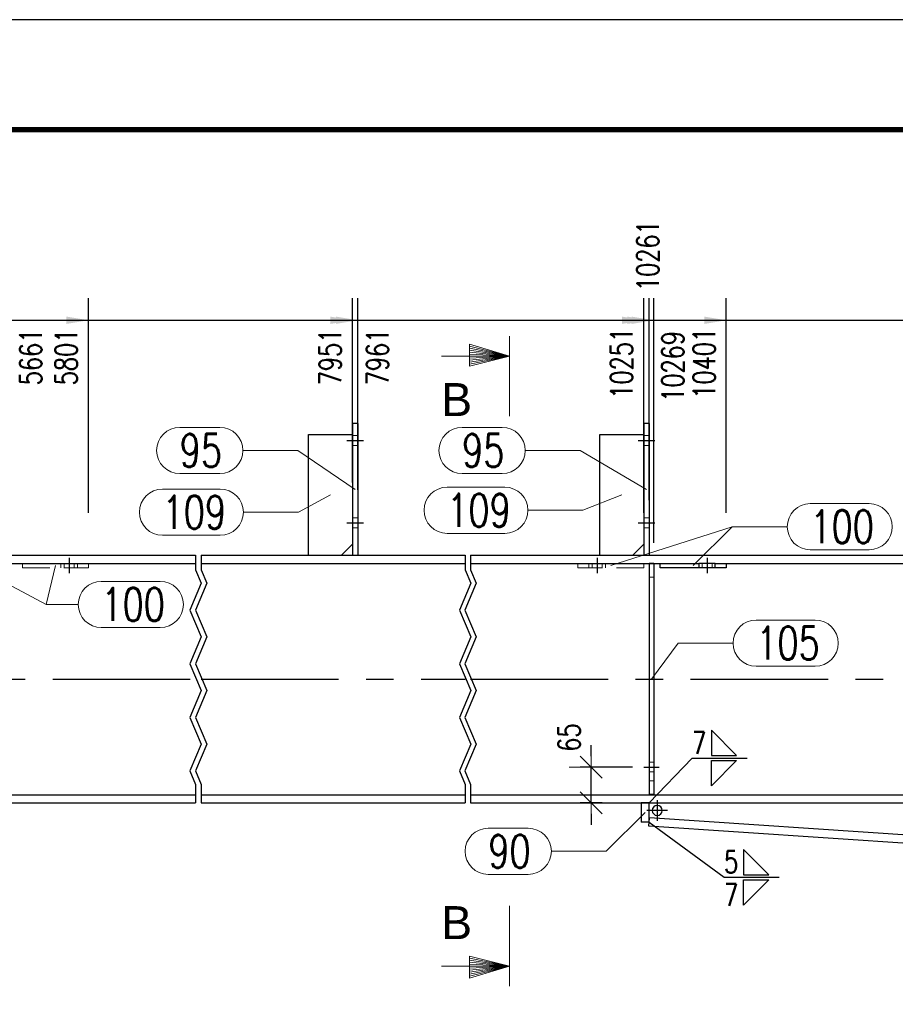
# Model space of a CAD drawing. Header units: millimetres. Extents: x 3528 to 4122, y 12044 to 12491.
# Tile 15 of 58: x 3677 to 3756, y 12375 to 12464. Entities that reach past the tile are written whole.
import ezdxf

# ---------------------------------------------------------------- set-up
doc = ezdxf.new("R2010")
doc.units = ezdxf.units.MM
doc.header["$LTSCALE"] = 10
doc.linetypes.add('HIDDEN', pattern=[0.375, 0.25, -0.125])
doc.linetypes.add('MITTE', pattern=[2, 1.25, -0.25, 0.25, -0.25])
doc.layers.get('Defpoints').update_dxf_attribs({"color": 1})
doc.layers.add('_FORMATKA', color=8, linetype='Continuous', plot=False)
for name, color, linetype, lineweight in [('_RAMKA', 7, 'Continuous', 35), ('PS_DIM', 4, 'Continuous', 13), ('PS_Hidden', 2, 'HIDDEN', 9), ('PS_Pos', 1, 'Continuous', 15), ('PS_SOLID', 7, 'Continuous', 30), ('PS_TEXT', 3, 'Continuous', 18)]:
    doc.layers.add(name, color=color, linetype=linetype, lineweight=lineweight)
for name, color, linetype in [('PS_MID', 5, 'MITTE'), ('PS_SHAPE', 3, 'Continuous'), ('PS_WELD', 1, 'Continuous')]:
    doc.layers.add(name, color=color, linetype=linetype)
doc.styles.add('ARIAL', font='arial.ttf')
doc.styles.add('ROMANS', font='romans.shx', dxfattribs={"width": 0.8})
doc.styles.add('simplex', font='simplex.shx', dxfattribs={"width": 0.75})
doc.dimstyles.new('1_20_GŁ_DS1-LS20', dxfattribs={"dimtxt": 2, "dimasz": 2, "dimexe": 2, "dimexo": 5, "dimgap": 1, "dimtad": 1, "dimjust": 4, "dimdec": 0, "dimlfac": 20, "dimtxsty": 'simplex', "dimblk1": 'NONE', "dimsah": 1, "dimcen": 2, "dimclrd": 256, "dimclre": 256, "dimclrt": 4, "dimadec": 1, "dimazin": 0, "dimtfac": 1, "dimtdec": 0, "dimtmove": 2, "dimatfit": 3, "dimfxl": 1, "dimarcsym": 0})
doc.dimstyles.new('1_20_PRZ', dxfattribs={"dimtxt": 2, "dimasz": 1, "dimexe": 2, "dimexo": 5, "dimgap": 1, "dimtad": 1, "dimdec": 0, "dimlfac": 20, "dimtxsty": 'simplex', "dimblk": 'dimznak', "dimcen": 2, "dimse1": 1, "dimse2": 1, "dimclrd": 256, "dimclrt": 4, "dimadec": 1, "dimazin": 0, "dimtfac": 1, "dimtdec": 0, "dimtix": 1, "dimtmove": 2, "dimatfit": 3, "dimldrblk": 'dim-grot', "dimfxl": 1, "dimarcsym": 0})
doc.dimstyles.new('1_20_SC', dxfattribs={"dimtxt": 2, "dimasz": 1, "dimexe": 1, "dimexo": 1, "dimgap": 1, "dimtad": 1, "dimdec": 0, "dimlfac": 20, "dimtxsty": 'simplex', "dimblk": 'dimznak', "dimcen": 2, "dimclrd": 256, "dimclre": 256, "dimclrt": 4, "dimadec": 1, "dimazin": 0, "dimtfac": 1, "dimtdec": 0, "dimtix": 1, "dimtmove": 2, "dimatfit": 3, "dimldrblk": 'dim-grot', "dimfxl": 1, "dimarcsym": 0})

# ---------------------------------------------------------------- blocks, each defined once
blk = doc.blocks.new('dimznak')
at = {"color": 0}
for points in [[(0, 2), (0, -2)], [(-2, 0), (2, 0)]]:
    blk.add_lwpolyline(points, dxfattribs=at)
at = {"color": 2}
blk.add_lwpolyline([(1, 1), (-1, -1)], dxfattribs=at)
blk = doc.blocks.new('*D9')
at = {"layer": 'Defpoints', "color": 0, "transparency": 16777216}
for p in [(3728.793, 12396.105), (3733.559, 12396.105), (3730.794, 12392.855)]:
    blk.add_point(p, dxfattribs=at)
at = {"layer": 'PS_DIM', "lineweight": -2, "transparency": 16777216}
for p, q in [((3728.793, 12397.105), (3728.793, 12398.105)), ((3732.559, 12396.105), (3727.793, 12396.105)), ((3728.793, 12392.855), (3728.793, 12396.105)), ((3729.794, 12392.855), (3727.793, 12392.855)), ((3728.793, 12391.855), (3728.793, 12390.855))]:
    blk.add_line(p, q, dxfattribs=at)
for p, rotation in [((3728.793, 12396.105), 270), ((3728.793, 12392.855), 90)]:
    blk.add_blockref('dimznak', p, dxfattribs=dict(at, rotation=rotation))
at = {"layer": 'PS_DIM', "color": 4, "transparency": 16777216, "insert": (3726.793, 12398.781), "char_height": 2, "attachment_point": 5, "rotation": 90, "style": 'simplex'}
blk.add_mtext('65', dxfattribs=at)
blk = doc.blocks.new('dim-grot')
blk.add_hatch(color=256).paths.add_polyline_path([(0, 0), (-2, 0.5), (-2, -0.5)])
blk.add_lwpolyline([(0, 0), (-2, 0.5), (-2, -0.5), (0, 0)])
blk = doc.blocks.new('*D19')
at = {"layer": 'Defpoints', "color": 0, "transparency": 16777216}
for p in [(3676.081, 12436.728), (3676.081, 12415.837), (3585.581, 12392.855)]:
    blk.add_point(p, dxfattribs=at)
at = {"layer": 'PS_DIM', "lineweight": -2, "transparency": 16777216}
for p, q in [((3585.581, 12397.855), (3585.581, 12438.728)), ((3676.081, 12420.837), (3676.081, 12438.728)), ((3585.581, 12436.728), (3674.081, 12436.728))]:
    blk.add_line(p, q, dxfattribs=at)
at = {"layer": 'PS_DIM', "transparency": 16777216}
blk.add_solid([(3674.081, 12437.061), (3674.081, 12436.395), (3676.081, 12436.728)], dxfattribs=at)
at = {"layer": 'PS_DIM', "color": 4, "transparency": 16777216, "insert": (3677.831, 12433.387), "char_height": 2, "attachment_point": 5, "rotation": 90, "style": 'simplex'}
blk.add_mtext('5661', dxfattribs=at)
blk = doc.blocks.new('_None')
blk = doc.blocks.new('*D20')
at = {"layer": 'Defpoints', "color": 0, "transparency": 16777216}
for p in [(3683.081, 12436.728), (3683.081, 12414.225), (3585.581, 12392.855)]:
    blk.add_point(p, dxfattribs=at)
at = {"layer": 'PS_DIM', "lineweight": -2, "transparency": 16777216}
for p, q in [((3585.581, 12397.855), (3585.581, 12438.728)), ((3683.081, 12419.225), (3683.081, 12438.728)), ((3585.581, 12436.728), (3681.081, 12436.728))]:
    blk.add_line(p, q, dxfattribs=at)
at = {"layer": 'PS_DIM', "transparency": 16777216}
blk.add_solid([(3681.081, 12437.061), (3681.081, 12436.395), (3683.081, 12436.728)], dxfattribs=at)
at = {"layer": 'PS_DIM', "color": 4, "transparency": 16777216, "insert": (3681.061, 12433.387), "char_height": 2, "attachment_point": 5, "rotation": 90, "style": 'simplex'}
blk.add_mtext('5801', dxfattribs=at)
blk = doc.blocks.new('*D21')
at = {"layer": 'Defpoints', "color": 0, "transparency": 16777216}
for p in [(3707.081, 12436.728), (3707.081, 12416.988), (3585.581, 12392.855)]:
    blk.add_point(p, dxfattribs=at)
at = {"layer": 'PS_DIM', "lineweight": -2, "transparency": 16777216}
for p, q in [((3585.581, 12397.855), (3585.581, 12438.728)), ((3707.081, 12421.988), (3707.081, 12438.728)), ((3585.581, 12436.728), (3705.081, 12436.728))]:
    blk.add_line(p, q, dxfattribs=at)
at = {"layer": 'PS_DIM', "transparency": 16777216}
blk.add_solid([(3705.081, 12437.061), (3705.081, 12436.395), (3707.081, 12436.728)], dxfattribs=at)
at = {"layer": 'PS_DIM', "color": 4, "transparency": 16777216, "insert": (3705.061, 12433.387), "char_height": 2, "attachment_point": 5, "rotation": 90, "style": 'simplex'}
blk.add_mtext('7951', dxfattribs=at)
blk = doc.blocks.new('*D22')
at = {"layer": 'Defpoints', "color": 0, "transparency": 16777216}
for p in [(3707.581, 12436.728), (3707.581, 12416.319), (3585.581, 12392.855)]:
    blk.add_point(p, dxfattribs=at)
at = {"layer": 'PS_DIM', "lineweight": -2, "transparency": 16777216}
for p, q in [((3585.581, 12397.855), (3585.581, 12438.728)), ((3707.581, 12421.319), (3707.581, 12438.728)), ((3585.581, 12436.728), (3705.581, 12436.728))]:
    blk.add_line(p, q, dxfattribs=at)
at = {"layer": 'PS_DIM', "transparency": 16777216}
blk.add_solid([(3705.581, 12437.061), (3705.581, 12436.395), (3707.581, 12436.728)], dxfattribs=at)
at = {"layer": 'PS_DIM', "color": 4, "transparency": 16777216, "insert": (3709.365, 12433.387), "char_height": 2, "attachment_point": 5, "rotation": 90, "style": 'simplex'}
blk.add_mtext('7961', dxfattribs=at)
blk = doc.blocks.new('*D23')
at = {"layer": 'Defpoints', "color": 0, "transparency": 16777216}
for p in [(3733.581, 12436.728), (3733.581, 12414.225), (3585.581, 12392.855)]:
    blk.add_point(p, dxfattribs=at)
at = {"layer": 'PS_DIM', "lineweight": -2, "transparency": 16777216}
for p, q in [((3585.581, 12397.855), (3585.581, 12438.728)), ((3733.581, 12419.225), (3733.581, 12438.728)), ((3585.581, 12436.728), (3731.581, 12436.728))]:
    blk.add_line(p, q, dxfattribs=at)
at = {"layer": 'PS_DIM', "transparency": 16777216}
blk.add_solid([(3731.581, 12437.061), (3731.581, 12436.395), (3733.581, 12436.728)], dxfattribs=at)
at = {"layer": 'PS_DIM', "color": 4, "transparency": 16777216, "insert": (3731.561, 12432.815), "char_height": 2, "attachment_point": 5, "rotation": 90, "style": 'simplex'}
blk.add_mtext('10251', dxfattribs=at)
blk = doc.blocks.new('*D24')
at = {"layer": 'Defpoints', "color": 0, "transparency": 16777216}
for p in [(3734.081, 12436.728), (3734.081, 12415.355), (3585.581, 12392.855)]:
    blk.add_point(p, dxfattribs=at)
at = {"layer": 'PS_DIM', "lineweight": -2, "transparency": 16777216}
for p, q in [((3585.581, 12397.855), (3585.581, 12438.728)), ((3734.081, 12420.355), (3734.081, 12438.728)), ((3585.581, 12436.728), (3732.081, 12436.728))]:
    blk.add_line(p, q, dxfattribs=at)
at = {"layer": 'PS_DIM', "transparency": 16777216}
blk.add_solid([(3732.081, 12437.061), (3732.081, 12436.395), (3734.081, 12436.728)], dxfattribs=at)
at = {"layer": 'PS_DIM', "color": 4, "transparency": 16777216, "insert": (3733.947, 12442.599), "char_height": 2, "attachment_point": 5, "rotation": 90, "style": 'simplex'}
blk.add_mtext('10261', dxfattribs=at)
blk = doc.blocks.new('*D25')
at = {"layer": 'Defpoints', "color": 0, "transparency": 16777216}
for p in [(3734.481, 12436.728), (3734.481, 12411.5), (3585.581, 12392.855)]:
    blk.add_point(p, dxfattribs=at)
at = {"layer": 'PS_DIM', "lineweight": -2, "transparency": 16777216}
for p, q in [((3585.581, 12397.855), (3585.581, 12438.728)), ((3734.481, 12416.5), (3734.481, 12438.728)), ((3585.581, 12436.728), (3732.481, 12436.728))]:
    blk.add_line(p, q, dxfattribs=at)
at = {"layer": 'PS_DIM', "transparency": 16777216}
blk.add_solid([(3732.481, 12437.061), (3732.481, 12436.395), (3734.481, 12436.728)], dxfattribs=at)
at = {"layer": 'PS_DIM', "color": 4, "transparency": 16777216, "insert": (3736.222, 12432.53), "char_height": 2, "attachment_point": 5, "rotation": 90, "style": 'simplex'}
blk.add_mtext('10269', dxfattribs=at)
blk = doc.blocks.new('*D26')
at = {"layer": 'Defpoints', "color": 0, "transparency": 16777216}
for p in [(3741.081, 12436.728), (3741.081, 12414.225), (3585.581, 12392.855)]:
    blk.add_point(p, dxfattribs=at)
at = {"layer": 'PS_DIM', "lineweight": -2, "transparency": 16777216}
for p, q in [((3585.581, 12397.855), (3585.581, 12438.728)), ((3741.081, 12419.225), (3741.081, 12438.728)), ((3585.581, 12436.728), (3739.081, 12436.728))]:
    blk.add_line(p, q, dxfattribs=at)
at = {"layer": 'PS_DIM', "transparency": 16777216}
blk.add_solid([(3739.081, 12437.061), (3739.081, 12436.395), (3741.081, 12436.728)], dxfattribs=at)
at = {"layer": 'PS_DIM', "color": 4, "transparency": 16777216, "insert": (3739.061, 12432.815), "char_height": 2, "attachment_point": 5, "rotation": 90, "style": 'simplex'}
blk.add_mtext('10401', dxfattribs=at)
blk = doc.blocks.new('*D27')
at = {"layer": 'Defpoints', "color": 0, "transparency": 16777216}
for p in [(3848.581, 12436.728), (3848.581, 12416.947), (3585.581, 12392.855)]:
    blk.add_point(p, dxfattribs=at)
at = {"layer": 'PS_DIM', "lineweight": -2, "transparency": 16777216}
for p, q in [((3585.581, 12397.855), (3585.581, 12438.728)), ((3848.581, 12421.947), (3848.581, 12438.728)), ((3585.581, 12436.728), (3846.581, 12436.728))]:
    blk.add_line(p, q, dxfattribs=at)
at = {"layer": 'PS_DIM', "transparency": 16777216}
blk.add_solid([(3846.581, 12437.061), (3846.581, 12436.395), (3848.581, 12436.728)], dxfattribs=at)
at = {"layer": 'PS_DIM', "color": 4, "transparency": 16777216, "insert": (3846.561, 12432.815), "char_height": 2, "attachment_point": 5, "rotation": 90, "style": 'simplex'}
blk.add_mtext('12551', dxfattribs=at)
blk = doc.blocks.new('*D28')
at = {"layer": 'Defpoints', "color": 0, "transparency": 16777216}
for p in [(3849.081, 12436.728), (3849.081, 12416.905), (3585.581, 12392.855)]:
    blk.add_point(p, dxfattribs=at)
at = {"layer": 'PS_DIM', "lineweight": -2, "transparency": 16777216}
for p, q in [((3585.581, 12397.855), (3585.581, 12438.728)), ((3849.081, 12421.905), (3849.081, 12438.728)), ((3585.581, 12436.728), (3847.081, 12436.728))]:
    blk.add_line(p, q, dxfattribs=at)
at = {"layer": 'PS_DIM', "transparency": 16777216}
blk.add_solid([(3847.081, 12437.061), (3847.081, 12436.395), (3849.081, 12436.728)], dxfattribs=at)
at = {"layer": 'PS_DIM', "color": 4, "transparency": 16777216, "insert": (3851.105, 12432.815), "char_height": 2, "attachment_point": 5, "rotation": 90, "style": 'simplex'}
blk.add_mtext('12561', dxfattribs=at)
blk = doc.blocks.new('*D29')
at = {"layer": 'Defpoints', "color": 0, "transparency": 16777216}
for p in [(3957.319, 12436.728), (3957.319, 12414.225), (3585.581, 12392.855)]:
    blk.add_point(p, dxfattribs=at)
at = {"layer": 'PS_DIM', "lineweight": -2, "transparency": 16777216}
for p, q in [((3585.581, 12397.855), (3585.581, 12438.728)), ((3957.319, 12419.225), (3957.319, 12438.728)), ((3585.581, 12436.728), (3955.319, 12436.728))]:
    blk.add_line(p, q, dxfattribs=at)
at = {"layer": 'PS_DIM', "transparency": 16777216}
blk.add_solid([(3955.319, 12437.061), (3955.319, 12436.395), (3957.319, 12436.728)], dxfattribs=at)
at = {"layer": 'PS_DIM', "color": 4, "transparency": 16777216, "insert": (3955.299, 12432.494), "char_height": 2, "attachment_point": 5, "rotation": 90, "style": 'simplex'}
blk.add_mtext('14725', dxfattribs=at)
blk = doc.blocks.new('*D30')
at = {"layer": 'Defpoints', "color": 0, "transparency": 16777216}
for p in [(3957.719, 12436.728), (3957.719, 12415.355), (3585.581, 12392.855)]:
    blk.add_point(p, dxfattribs=at)
at = {"layer": 'PS_DIM', "lineweight": -2, "transparency": 16777216}
for p, q in [((3585.581, 12397.855), (3585.581, 12438.728)), ((3957.719, 12420.355), (3957.719, 12438.728)), ((3585.581, 12436.728), (3955.719, 12436.728))]:
    blk.add_line(p, q, dxfattribs=at)
at = {"layer": 'PS_DIM', "transparency": 16777216}
blk.add_solid([(3955.719, 12437.061), (3955.719, 12436.395), (3957.719, 12436.728)], dxfattribs=at)
at = {"layer": 'PS_DIM', "color": 4, "transparency": 16777216, "insert": (3959.284, 12432.494), "char_height": 2, "attachment_point": 5, "rotation": 90, "style": 'simplex'}
blk.add_mtext('14733', dxfattribs=at)
blk = doc.blocks.new('*D31')
at = {"layer": 'Defpoints', "color": 0, "transparency": 16777216}
for p in [(3964.219, 12436.728), (3964.219, 12415.665), (3585.581, 12392.855)]:
    blk.add_point(p, dxfattribs=at)
at = {"layer": 'PS_DIM', "lineweight": -2, "transparency": 16777216}
for p, q in [((3585.581, 12397.855), (3585.581, 12438.728)), ((3964.219, 12420.665), (3964.219, 12438.728)), ((3585.581, 12436.728), (3962.219, 12436.728))]:
    blk.add_line(p, q, dxfattribs=at)
at = {"layer": 'PS_DIM', "transparency": 16777216}
blk.add_solid([(3962.219, 12437.061), (3962.219, 12436.395), (3964.219, 12436.728)], dxfattribs=at)
at = {"layer": 'PS_DIM', "color": 4, "transparency": 16777216, "insert": (3962.199, 12432.494), "char_height": 2, "attachment_point": 5, "rotation": 90, "style": 'simplex'}
blk.add_mtext('14863', dxfattribs=at)
blk = doc.blocks.new('*D32')
at = {"layer": 'Defpoints', "color": 0, "transparency": 16777216}
for p in [(3964.762, 12436.728), (3964.762, 12415.355), (3585.581, 12392.855)]:
    blk.add_point(p, dxfattribs=at)
at = {"layer": 'PS_DIM', "lineweight": -2, "transparency": 16777216}
for p, q in [((3585.581, 12397.855), (3585.581, 12438.728)), ((3964.762, 12420.355), (3964.762, 12438.728)), ((3585.581, 12436.728), (3962.762, 12436.728))]:
    blk.add_line(p, q, dxfattribs=at)
at = {"layer": 'PS_DIM', "transparency": 16777216}
blk.add_solid([(3962.762, 12437.061), (3962.762, 12436.395), (3964.762, 12436.728)], dxfattribs=at)
at = {"layer": 'PS_DIM', "color": 4, "transparency": 16777216, "insert": (3964.745, 12442.703), "char_height": 2, "attachment_point": 5, "rotation": 90, "style": 'simplex'}
blk.add_mtext('14874', dxfattribs=at)
blk = doc.blocks.new('*D33')
at = {"layer": 'Defpoints', "color": 0, "transparency": 16777216}
for p in [(3965.171, 12436.728), (3965.171, 12414.314), (3585.581, 12392.855)]:
    blk.add_point(p, dxfattribs=at)
at = {"layer": 'PS_DIM', "lineweight": -2, "transparency": 16777216}
for p, q in [((3585.581, 12397.855), (3585.581, 12438.728)), ((3965.171, 12419.314), (3965.171, 12438.728)), ((3585.581, 12436.728), (3963.171, 12436.728))]:
    blk.add_line(p, q, dxfattribs=at)
at = {"layer": 'PS_DIM', "transparency": 16777216}
blk.add_solid([(3963.171, 12437.061), (3963.171, 12436.395), (3965.171, 12436.728)], dxfattribs=at)
at = {"layer": 'PS_DIM', "color": 4, "transparency": 16777216, "insert": (3966.972, 12432.494), "char_height": 2, "attachment_point": 5, "rotation": 90, "style": 'simplex'}
blk.add_mtext('14882', dxfattribs=at)
blk = doc.blocks.new('*D34')
at = {"layer": 'Defpoints', "color": 0, "transparency": 16777216}
for p in [(3717.831, 12392.855), (3944.535, 12392.855), (3734.084, 12391.479), (3803.329, 12388.856), (3930.895, 12378.328)]:
    blk.add_point(p, dxfattribs=at)
at = {"layer": 'PS_DIM', "lineweight": -2, "transparency": 16777216}
blk.add_arc((3713.503, 12392.855), 89.915, 356.81417, 359.36278, dxfattribs=at)
for p, rotation in [((3803.418, 12392.855), 89.68138839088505), ((3803.218, 12386.86), 266.4955603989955)]:
    blk.add_blockref('dimznak', p, dxfattribs=dict(at, rotation=rotation))
at = {"layer": 'PS_DIM', "color": 4, "transparency": 16777216, "insert": (3801.179, 12389.929), "char_height": 2, "attachment_point": 5, "rotation": 88.08847, "style": 'simplex'}
blk.add_mtext('3,8°', dxfattribs=at)
blk = doc.blocks.new('*D35')
at = {"layer": 'Defpoints', "color": 0, "transparency": 16777216}
for p in [(3964.427, 12414.983), (3717.831, 12392.855), (3944.535, 12392.855), (3931.71, 12389.174), (3930.332, 12377.055)]:
    blk.add_point(p, dxfattribs=at)
at = {"layer": 'PS_DIM', "lineweight": -2, "transparency": 16777216}
blk.add_arc((3944.535, 12392.855), 13.343, 184.29516, 223.75084, dxfattribs=at)
for p, rotation in [((3931.192, 12392.855), 92.14757890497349), ((3935.615, 12382.932), 315.8984224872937)]:
    blk.add_blockref('dimznak', p, dxfattribs=dict(at, rotation=rotation))
at = {"layer": 'PS_DIM', "color": 4, "transparency": 16777216, "insert": (3934.349, 12388.315), "char_height": 2, "attachment_point": 5, "rotation": 294.023, "style": 'simplex'}
blk.add_mtext('48,0°', dxfattribs=at)
blk = doc.blocks.new('Znacznik')
at = {"layer": 'PS_TEXT'}
for p, q in [((4454.275, 7141.255), (4454.275, 7149.355)), ((4454.275, 7147.33), (4450.225, 7148.545)), ((4450.225, 7148.545), (4450.225, 7146.317)), ((4454.275, 7147.33), (4450.225, 7148.342)), ((4454.275, 7147.33), (4450.225, 7148.14)), ((4454.275, 7147.33), (4447.39, 7147.33)), ((4454.275, 7147.33), (4450.225, 7147.937)), ((4454.275, 7147.33), (4450.225, 7147.735)), ((4454.275, 7147.33), (4450.225, 7147.532)), ((4454.275, 7147.33), (4450.225, 7146.317)), ((4454.275, 7147.33), (4450.225, 7146.52)), ((4454.275, 7147.33), (4450.225, 7146.722)), ((4454.275, 7147.33), (4450.225, 7147.127)), ((4454.275, 7147.33), (4450.225, 7146.925)), ((4454.275, 7147.33), (4450.225, 7147.33))]:
    blk.add_line(p, q, dxfattribs=at)
blk = doc.blocks.new('PRZEK3')
at = {"layer": 'PS_DIM', "color": 7, "xscale": -0.8999999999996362, "yscale": 0.8999999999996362, "zscale": 0.9, "rotation": 90}
blk.add_blockref('Znacznik', (202262.669, 15878.888), dxfattribs=at)
at = {"layer": 'PS_TEXT', "style": 'ROMANS', "width": 0.9, "flags": 4}
blk.add_attdef('PRZEKRÓJ', (195831.81, 11873.655), '', height=2.916, dxfattribs=at)
blk = doc.blocks.new('*X216')
at = {"color": 1}
for p, q in [((3692.831, 12415.355), (3692.831, 12414.031)), ((3693.331, 12415.355), (3693.331, 12414.031)), ((3717.331, 12415.355), (3717.331, 12414.031)), ((3717.831, 12415.355), (3717.831, 12414.031)), ((3692.831, 12414.031), (3693.347, 12412.812)), ((3693.331, 12414.031), (3693.847, 12412.812)), ((3717.331, 12414.031), (3717.847, 12412.812)), ((3717.831, 12414.031), (3718.347, 12412.812)), ((3693.347, 12412.812), (3692.316, 12410.374)), ((3693.847, 12412.812), (3692.816, 12410.374)), ((3717.847, 12412.812), (3716.816, 12410.374)), ((3718.347, 12412.812), (3717.316, 12410.374)), ((3692.316, 12410.374), (3693.347, 12407.936)), ((3692.816, 12410.374), (3693.847, 12407.936)), ((3716.816, 12410.374), (3717.847, 12407.936)), ((3717.316, 12410.374), (3718.347, 12407.936)), ((3693.347, 12407.936), (3692.316, 12405.498)), ((3693.847, 12407.936), (3692.816, 12405.498)), ((3717.847, 12407.936), (3716.816, 12405.498)), ((3718.347, 12407.936), (3717.316, 12405.498)), ((3692.316, 12405.498), (3693.347, 12403.06)), ((3692.816, 12405.498), (3693.847, 12403.06)), ((3716.816, 12405.498), (3717.847, 12403.06)), ((3717.316, 12405.498), (3718.347, 12403.06)), ((3693.347, 12403.06), (3692.316, 12400.622)), ((3693.847, 12403.06), (3692.816, 12400.622)), ((3717.847, 12403.06), (3716.816, 12400.622)), ((3718.347, 12403.06), (3717.316, 12400.622)), ((3692.316, 12400.622), (3693.347, 12398.184)), ((3692.816, 12400.622), (3693.847, 12398.184)), ((3716.816, 12400.622), (3717.847, 12398.184)), ((3717.316, 12400.622), (3718.347, 12398.184)), ((3693.347, 12398.184), (3692.316, 12395.745)), ((3693.847, 12398.184), (3692.816, 12395.745)), ((3717.847, 12398.184), (3716.816, 12395.745)), ((3718.347, 12398.184), (3717.316, 12395.745)), ((3692.316, 12395.745), (3692.831, 12394.526)), ((3692.816, 12395.745), (3693.331, 12394.526)), ((3716.816, 12395.745), (3717.331, 12394.526)), ((3717.316, 12395.745), (3717.831, 12394.526)), ((3692.831, 12394.526), (3692.831, 12392.855)), ((3693.331, 12394.526), (3693.331, 12392.855)), ((3717.331, 12394.526), (3717.331, 12392.855)), ((3717.831, 12394.526), (3717.831, 12392.855))]:
    blk.add_line(p, q, dxfattribs=at)
at = {"layer": 'PS_Hidden', "color": 2, "linetype": 'HIDDEN'}
for p, q in [((3707.581, 12426.255), (3707.081, 12426.255)), ((3734.081, 12426.255), (3733.581, 12426.255)), ((3707.581, 12425.355), (3707.081, 12425.355)), ((3734.081, 12425.355), (3733.581, 12425.355)), ((3707.581, 12418.755), (3707.081, 12418.755)), ((3734.081, 12418.755), (3733.581, 12418.755)), ((3707.581, 12417.855), (3707.081, 12417.855)), ((3734.081, 12417.855), (3733.581, 12417.855)), ((3677.081, 12414.225), (3677.081, 12414.625)), ((3680.581, 12414.225), (3680.581, 12414.625)), ((3680.881, 12414.225), (3680.881, 12414.625)), ((3681.781, 12414.225), (3681.781, 12414.625)), ((3682.081, 12414.625), (3682.081, 12414.225)), ((3683.081, 12414.225), (3683.081, 12414.625)), ((3727.581, 12414.225), (3727.581, 12414.625)), ((3728.581, 12414.225), (3728.581, 12414.625)), ((3728.881, 12414.225), (3728.881, 12414.625)), ((3729.781, 12414.225), (3729.781, 12414.625)), ((3730.081, 12414.625), (3730.081, 12414.225)), ((3733.581, 12414.225), (3733.581, 12414.625)), ((3738.881, 12414.225), (3738.881, 12414.625)), ((3739.781, 12414.225), (3739.781, 12414.625)), ((3677.081, 12414.225), (3683.081, 12414.225)), ((3733.581, 12414.225), (3727.581, 12414.225)), ((3734.081, 12413.355), (3734.481, 12413.355)), ((3734.481, 12396.555), (3734.081, 12396.555)), ((3734.481, 12395.655), (3734.081, 12395.655)), ((3734.481, 12394.855), (3734.081, 12394.855))]:
    blk.add_line(p, q, dxfattribs=at)
at = {"layer": 'PS_MID', "color": 5, "linetype": 'MITTE'}
for p, q in [((3706.581, 12425.805), (3708.081, 12425.805)), ((3706.581, 12425.805), (3708.081, 12425.805)), ((3706.581, 12425.805), (3708.081, 12425.805)), ((3706.581, 12425.805), (3708.081, 12425.805)), ((3733.081, 12425.805), (3734.581, 12425.805)), ((3733.081, 12425.805), (3734.581, 12425.805)), ((3733.081, 12425.805), (3734.581, 12425.805)), ((3733.081, 12425.805), (3734.581, 12425.805)), ((3706.581, 12418.305), (3708.081, 12418.305)), ((3706.581, 12418.305), (3708.081, 12418.305)), ((3706.581, 12418.305), (3708.081, 12418.305)), ((3706.581, 12418.305), (3708.081, 12418.305)), ((3733.081, 12418.305), (3734.581, 12418.305)), ((3733.081, 12418.305), (3734.581, 12418.305)), ((3733.081, 12418.305), (3734.581, 12418.305)), ((3733.081, 12418.305), (3734.581, 12418.305)), ((3681.331, 12415.125), (3681.331, 12413.725)), ((3729.331, 12415.125), (3729.331, 12413.725)), ((3739.331, 12415.125), (3739.331, 12413.725)), ((3739.331, 12415.125), (3739.331, 12413.725)), ((3659.831, 12404.105), (3692.831, 12404.105)), ((3693.331, 12404.105), (3717.331, 12404.105)), ((3717.831, 12404.105), (3967.262, 12404.105)), ((3733.581, 12396.105), (3734.981, 12396.105)), ((3733.581, 12396.105), (3734.981, 12396.105)), ((3734.796, 12393.105), (3734.796, 12391.205)), ((3735.746, 12392.155), (3733.846, 12392.155))]:
    blk.add_line(p, q, dxfattribs=at)
at = {"layer": 'PS_SOLID', "color": 7, "linetype": 'Continuous'}
for p, q in [((3707.081, 12427.355), (3707.081, 12415.355)), ((3707.581, 12427.355), (3707.081, 12427.355)), ((3707.581, 12427.355), (3707.581, 12415.355)), ((3733.581, 12427.355), (3733.581, 12415.355)), ((3734.081, 12427.355), (3733.581, 12427.355)), ((3734.081, 12427.355), (3734.081, 12415.355)), ((3703.081, 12415.355), (3703.081, 12426.355)), ((3703.081, 12426.355), (3707.081, 12426.355)), ((3729.581, 12415.355), (3729.581, 12426.355)), ((3729.581, 12426.355), (3733.581, 12426.355)), ((3706.081, 12415.355), (3707.081, 12416.355)), ((3732.581, 12415.355), (3733.581, 12416.355)), ((3659.831, 12415.355), (3692.831, 12415.355)), ((3693.331, 12415.355), (3717.331, 12415.355)), ((3717.831, 12415.355), (3964.762, 12415.355)), ((3659.831, 12414.625), (3692.831, 12414.625)), ((3693.331, 12414.625), (3717.331, 12414.625)), ((3717.831, 12414.625), (3735.081, 12414.625)), ((3734.081, 12414.605), (3734.081, 12393.605)), ((3734.481, 12414.605), (3734.081, 12414.605)), ((3734.481, 12414.605), (3734.481, 12393.605)), ((3735.081, 12414.225), (3735.081, 12414.625)), ((3735.081, 12414.625), (3738.581, 12414.625)), ((3740.081, 12414.625), (3738.581, 12414.625)), ((3738.581, 12414.625), (3738.581, 12414.225)), ((3740.081, 12414.225), (3740.081, 12414.625)), ((3740.081, 12414.625), (3741.081, 12414.625)), ((3741.081, 12414.625), (3741.081, 12414.225)), ((3741.081, 12414.625), (3951.319, 12414.625)), ((3738.581, 12414.225), (3735.081, 12414.225)), ((3740.081, 12414.225), (3738.581, 12414.225)), ((3741.081, 12414.225), (3740.081, 12414.225)), ((3659.831, 12393.585), (3692.831, 12393.585)), ((3693.331, 12393.585), (3717.331, 12393.585)), ((3717.831, 12393.585), (3945.191, 12393.585)), ((3734.481, 12393.605), (3734.081, 12393.605)), ((3659.831, 12392.855), (3692.831, 12392.855)), ((3693.331, 12392.855), (3717.331, 12392.855)), ((3717.831, 12392.855), (3944.535, 12392.855)), ((3733.331, 12392.855), (3733.331, 12391.105)), ((3734.081, 12392.855), (3733.331, 12392.855)), ((3734.081, 12391.105), (3734.081, 12392.855)), ((3734.034, 12390.731), (3734.084, 12391.479)), ((3734.084, 12391.479), (3734.081, 12391.48)), ((3930.895, 12378.328), (3734.084, 12391.479)), ((3734.081, 12391.105), (3733.331, 12391.105)), ((3930.806, 12377.582), (3734.034, 12390.731))]:
    blk.add_line(p, q, dxfattribs=at)
at = {"layer": 'PS_SOLID', "color": 7, "extrusion": (0, 0, -1)}
blk.add_circle((-3734.796, 12392.155), 0.45, dxfattribs=at)
blk = doc.blocks.new('*X231')
at = {"color": 1}
for p, q in [((3743.798, 12409.471), (3749.155, 12409.471)), ((3734.281, 12404.105), (3736.698, 12407.371)), ((3736.698, 12407.371), (3741.698, 12407.371)), ((3743.798, 12405.271), (3749.155, 12405.271))]:
    blk.add_line(p, q, dxfattribs=at)
for centre, start, end in [((3743.798, 12407.371), 90, 270), ((3749.155, 12407.371), 270, 90)]:
    blk.add_arc(centre, 2.1, start, end, dxfattribs=at)
at = {"color": 2, "style": 'simplex', "width": 0.75}
blk.add_text('105', height=3, dxfattribs=at).set_placement((3743.798, 12405.871))
blk = doc.blocks.new('*X232')
at = {"color": 1}
for p, q in [((3743.798, 12409.471), (3749.155, 12409.471)), ((3734.281, 12404.105), (3736.698, 12407.371)), ((3736.698, 12407.371), (3741.698, 12407.371)), ((3743.798, 12405.271), (3749.155, 12405.271))]:
    blk.add_line(p, q, dxfattribs=at)
for centre, start, end in [((3743.798, 12407.371), 90, 270), ((3749.155, 12407.371), 270, 90)]:
    blk.add_arc(centre, 2.1, start, end, dxfattribs=at)
at = {"color": 2, "style": 'simplex', "width": 0.75}
blk.add_text('105', height=3, dxfattribs=at).set_placement((3743.798, 12405.871))
blk = doc.blocks.new('*X233')
at = {"color": 1}
for p, q in [((3748.717, 12420.06), (3754.074, 12420.06)), ((3738.081, 12414.425), (3741.617, 12417.96)), ((3741.617, 12417.96), (3746.617, 12417.96)), ((3748.717, 12415.86), (3754.074, 12415.86))]:
    blk.add_line(p, q, dxfattribs=at)
for centre, start, end in [((3748.717, 12417.96), 90, 270), ((3754.074, 12417.96), 270, 90)]:
    blk.add_arc(centre, 2.1, start, end, dxfattribs=at)
at = {"color": 2, "style": 'simplex', "width": 0.75}
blk.add_text('100', height=3, dxfattribs=at).set_placement((3748.717, 12416.46))
blk = doc.blocks.new('*X234')
at = {"color": 1}
for p, q in [((3748.717, 12420.06), (3754.074, 12420.06)), ((3738.081, 12414.425), (3741.617, 12417.96)), ((3741.617, 12417.96), (3746.617, 12417.96)), ((3748.717, 12415.86), (3754.074, 12415.86))]:
    blk.add_line(p, q, dxfattribs=at)
for centre, start, end in [((3748.717, 12417.96), 90, 270), ((3754.074, 12417.96), 270, 90)]:
    blk.add_arc(centre, 2.1, start, end, dxfattribs=at)
at = {"color": 2, "style": 'simplex', "width": 0.75}
blk.add_text('100', height=3, dxfattribs=at).set_placement((3748.717, 12416.46))
blk = doc.blocks.new('*X235')
at = {"color": 1}
for p, q in [((3748.717, 12420.06), (3754.074, 12420.06)), ((3730.581, 12414.425), (3741.617, 12417.96)), ((3741.617, 12417.96), (3746.617, 12417.96)), ((3748.717, 12415.86), (3754.074, 12415.86))]:
    blk.add_line(p, q, dxfattribs=at)
for centre, start, end in [((3748.717, 12417.96), 90, 270), ((3754.074, 12417.96), 270, 90)]:
    blk.add_arc(centre, 2.1, start, end, dxfattribs=at)
at = {"color": 2, "style": 'simplex', "width": 0.75}
blk.add_text('100', height=3, dxfattribs=at).set_placement((3748.717, 12416.46))
blk = doc.blocks.new('*X236')
at = {"color": 1}
for p, q in [((3715.696, 12421.55), (3720.946, 12421.55)), ((3731.581, 12420.855), (3728.046, 12419.45)), ((3723.046, 12419.45), (3728.046, 12419.45)), ((3715.696, 12417.35), (3720.946, 12417.35))]:
    blk.add_line(p, q, dxfattribs=at)
for centre, start, end in [((3715.696, 12419.45), 90, 270), ((3720.946, 12419.45), 270, 90)]:
    blk.add_arc(centre, 2.1, start, end, dxfattribs=at)
at = {"color": 2, "style": 'simplex', "width": 0.75}
blk.add_text('109', height=3, dxfattribs=at).set_placement((3715.696, 12417.95))
blk = doc.blocks.new('*X237')
at = {"color": 1}
for p, q in [((3717.053, 12426.99), (3720.696, 12426.99)), ((3722.796, 12424.89), (3727.796, 12424.89)), ((3733.831, 12421.355), (3727.796, 12424.89)), ((3717.053, 12422.79), (3720.696, 12422.79))]:
    blk.add_line(p, q, dxfattribs=at)
for centre, start, end in [((3717.053, 12424.89), 90, 270), ((3720.696, 12424.89), 270, 90)]:
    blk.add_arc(centre, 2.1, start, end, dxfattribs=at)
at = {"color": 2, "style": 'simplex', "width": 0.75}
blk.add_text('95', height=3, dxfattribs=at).set_placement((3717.053, 12423.39))
blk = doc.blocks.new('*X238')
at = {"color": 1}
for p, q in [((3733.706, 12391.98), (3730.171, 12388.444)), ((3719.428, 12390.544), (3723.071, 12390.544)), ((3725.171, 12388.444), (3730.171, 12388.444)), ((3719.428, 12386.344), (3723.071, 12386.344))]:
    blk.add_line(p, q, dxfattribs=at)
for centre, start, end in [((3719.428, 12388.444), 90, 270), ((3723.071, 12388.444), 270, 90)]:
    blk.add_arc(centre, 2.1, start, end, dxfattribs=at)
at = {"color": 2, "style": 'simplex', "width": 0.75}
blk.add_text('90', height=3, dxfattribs=at).set_placement((3719.428, 12386.944))
blk = doc.blocks.new('*X246')
at = {"color": 1}
for p, q in [((3691.379, 12426.99), (3695.022, 12426.99)), ((3697.122, 12424.89), (3702.122, 12424.89)), ((3707.331, 12421.355), (3702.122, 12424.89)), ((3691.379, 12422.79), (3695.022, 12422.79))]:
    blk.add_line(p, q, dxfattribs=at)
for centre, start, end in [((3691.379, 12424.89), 90, 270), ((3695.022, 12424.89), 270, 90)]:
    blk.add_arc(centre, 2.1, start, end, dxfattribs=at)
at = {"color": 2, "style": 'simplex', "width": 0.75}
blk.add_text('95', height=3, dxfattribs=at).set_placement((3691.379, 12423.39))
blk = doc.blocks.new('*X247')
at = {"color": 1}
for p, q in [((3689.817, 12421.374), (3695.067, 12421.374)), ((3705.081, 12420.855), (3702.167, 12419.274)), ((3697.167, 12419.274), (3702.167, 12419.274)), ((3689.817, 12417.174), (3695.067, 12417.174))]:
    blk.add_line(p, q, dxfattribs=at)
for centre, start, end in [((3689.817, 12419.274), 90, 270), ((3695.067, 12419.274), 270, 90)]:
    blk.add_arc(centre, 2.1, start, end, dxfattribs=at)
at = {"color": 2, "style": 'simplex', "width": 0.75}
blk.add_text('109', height=3, dxfattribs=at).set_placement((3689.817, 12417.774))
blk = doc.blocks.new('*X250')
at = {"color": 1}
for p, q in [((3672.581, 12414.425), (3679.253, 12410.889)), ((3684.254, 12412.989), (3689.611, 12412.989)), ((3679.253, 12410.889), (3682.154, 12410.889)), ((3684.254, 12408.789), (3689.611, 12408.789))]:
    blk.add_line(p, q, dxfattribs=at)
for centre, start, end in [((3684.254, 12410.889), 90, 270), ((3689.611, 12410.889), 270, 90)]:
    blk.add_arc(centre, 2.1, start, end, dxfattribs=at)
at = {"color": 2, "style": 'simplex', "width": 0.75}
blk.add_text('100', height=3, dxfattribs=at).set_placement((3684.254, 12409.389))
blk = doc.blocks.new('*X251')
at = {"color": 1}
for p, q in [((3680.081, 12414.425), (3679.253, 12410.889)), ((3684.254, 12412.989), (3689.611, 12412.989)), ((3679.253, 12410.889), (3682.154, 12410.889)), ((3684.254, 12408.789), (3689.611, 12408.789))]:
    blk.add_line(p, q, dxfattribs=at)
for centre, start, end in [((3684.254, 12410.889), 90, 270), ((3689.611, 12410.889), 270, 90)]:
    blk.add_arc(centre, 2.1, start, end, dxfattribs=at)
at = {"color": 2, "style": 'simplex', "width": 0.75}
blk.add_text('100', height=3, dxfattribs=at).set_placement((3684.254, 12409.389))
blk = doc.blocks.new('*X487')
at = {"color": 3}
for p, q in [((3742.021, 12397.147), (3739.721, 12399.447)), ((3739.721, 12399.447), (3739.721, 12397.147)), ((3739.721, 12397.147), (3742.021, 12397.147)), ((3739.721, 12396.687), (3742.021, 12396.687)), ((3742.021, 12396.687), (3739.721, 12394.387)), ((3739.721, 12394.387), (3739.721, 12396.687))]:
    blk.add_line(p, q, dxfattribs=at)
at = {"color": 9}
for p, q in [((3734.081, 12392.855), (3737.966, 12396.917)), ((3737.966, 12396.917), (3742.966, 12396.917))]:
    blk.add_line(p, q, dxfattribs=at)
at = {"color": 2, "style": 'simplex', "width": 0.75}
blk.add_text('7', height=2, dxfattribs=at).set_placement((3737.966, 12397.317))
blk = doc.blocks.new('*X488')
at = {"color": 9}
for p, q in [((3734.059, 12391.105), (3740.882, 12386.082)), ((3740.882, 12386.082), (3745.882, 12386.082))]:
    blk.add_line(p, q, dxfattribs=at)
at = {"color": 3}
for p, q in [((3744.937, 12386.312), (3742.637, 12388.612)), ((3742.637, 12388.612), (3742.637, 12386.312)), ((3742.637, 12386.312), (3744.937, 12386.312)), ((3742.637, 12385.852), (3744.937, 12385.852)), ((3744.937, 12385.852), (3742.637, 12383.552)), ((3742.637, 12383.552), (3742.637, 12385.852))]:
    blk.add_line(p, q, dxfattribs=at)
at = {"color": 2, "style": 'simplex', "width": 0.75}
for s, p in [('5', (3740.882, 12386.482)), ('7', (3740.882, 12383.482))]:
    blk.add_text(s, height=2, dxfattribs=at).set_placement(p)

msp = doc.modelspace()

# ---------------------------------------------------------------- linework, layer by layer
at = {"layer": '_FORMATKA', "lineweight": -3}
msp.add_lwpolyline([(3527.638, 12044.057), (4121.638, 12044.057), (4121.638, 12464.057), (3527.638, 12464.057)], close=True, dxfattribs=at)
at = {"layer": '_RAMKA', "lineweight": -3, "const_width": 0.5}
msp.add_lwpolyline([(3557.638, 12054.057), (4111.638, 12054.057), (4111.638, 12454.057), (3557.638, 12454.057)], close=True, dxfattribs=at)

# ---------------------------------------------------------------- block references
at = {"layer": 'PS_Pos'}
for name in ['*X246', '*X237', '*X247', '*X236', '*X235', '*X233', '*X234', '*X250', '*X251', '*X231', '*X232', '*X238']:
    msp.add_blockref(name, (0, 0), dxfattribs=at)
at = {"layer": 'PS_SHAPE'}
msp.add_blockref('*X216', (0, 0), dxfattribs=at)
at = {"layer": 'PS_TEXT'}
ref = msp.add_blockref('PRZEK3', (15591.408, 208263.537), dxfattribs=dict(at, xscale=-1, rotation=90))
ref.add_attrib('PRZEKRÓJ', 'B', (3715.171, 12428.015), dxfattribs={"height": 3, "style": 'ARIAL'})
ref = msp.add_blockref('PRZEK3', (15591.408, -183452.067), dxfattribs=dict(at, rotation=90))
ref.add_attrib('PRZEKRÓJ', 'B', (3715.171, 12380.456), dxfattribs={"height": 3, "style": 'ARIAL'})
at = {"layer": 'PS_WELD'}
for name in ['*X487', '*X488']:
    msp.add_blockref(name, (0, 0), dxfattribs=at)

# ---------------------------------------------------------------- dimensions: what is measured, and where the dimension line sits
at = {"layer": 'PS_DIM'}
for base, p2, text, picture, middle in [((3964.762, 12436.728), (3964.762, 12415.355), '14874', '*D32', (3964.745, 12442.703)), ((3734.081, 12436.728), (3734.081, 12415.355), '10261', '*D24', (3733.947, 12442.599)), ((3676.081, 12436.728), (3676.081, 12415.837), '5661', '*D19', (3677.831, 12433.387)), ((3683.081, 12436.728), (3683.081, 12414.225), '5801', '*D20', (3681.061, 12433.387)), ((3707.081, 12436.728), (3707.081, 12416.988), '7951', '*D21', (3705.061, 12433.387)), ((3707.581, 12436.728), (3707.581, 12416.319), '7961', '*D22', (3709.365, 12433.387)), ((3733.581, 12436.728), (3733.581, 12414.225), '10251', '*D23', (3731.561, 12432.815)), ((3734.481, 12436.728), (3734.481, 12411.5), '10269', '*D25', (3736.222, 12432.53)), ((3741.081, 12436.728), (3741.081, 12414.225), '10401', '*D26', (3739.061, 12432.815)), ((3848.581, 12436.728), (3848.581, 12416.947), '12551', '*D27', (3846.561, 12432.815)), ((3849.081, 12436.728), (3849.081, 12416.905), '12561', '*D28', (3851.105, 12432.815)), ((3957.319, 12436.728), (3957.319, 12414.225), '14725', '*D29', (3955.299, 12432.494)), ((3957.719, 12436.728), (3957.719, 12415.355), '14733', '*D30', (3959.284, 12432.494)), ((3964.219, 12436.728), (3964.219, 12415.665), '14863', '*D31', (3962.199, 12432.494)), ((3965.171, 12436.728), (3965.171, 12414.314), '14882', '*D33', (3966.972, 12432.494))]:
    dim = msp.add_linear_dim(base=base, p1=(3585.581, 12392.855), p2=p2, text=text, dimstyle='1_20_GŁ_DS1-LS20', dxfattribs=at)
    dim.commit()
    dim.dimension.update_dxf_attribs({"geometry": picture, "text_midpoint": middle, "dimtype": 128, "text_rotation": 90})
for base, line1, line2, picture, middle in [((3931.71, 12389.174), ((3964.427, 12414.983), (3930.332, 12377.055)), ((3717.831, 12392.855), (3944.535, 12392.855)), '*D35', (3934.349, 12388.315)), ((3803.329, 12388.856), ((3717.831, 12392.855), (3944.535, 12392.855)), ((3930.895, 12378.328), (3734.084, 12391.479)), '*D34', (3801.179, 12389.929))]:
    dim = msp.add_angular_dim_2l(base=base, line1=line1, line2=line2, dimstyle='1_20_PRZ', dxfattribs=at)
    dim.commit()
    dim.dimension.update_dxf_attribs({"geometry": picture, "text_midpoint": middle})
dim = msp.add_linear_dim(base=(3728.793, 12396.105), p1=(3730.794, 12392.855), p2=(3733.559, 12396.105), angle=90, dimstyle='1_20_SC', dxfattribs=at)
dim.commit()
dim.dimension.update_dxf_attribs({"geometry": '*D9', "text_midpoint": (3726.793, 12398.781), "dimtype": 128})

doc.saveas('drawing.dxf')
